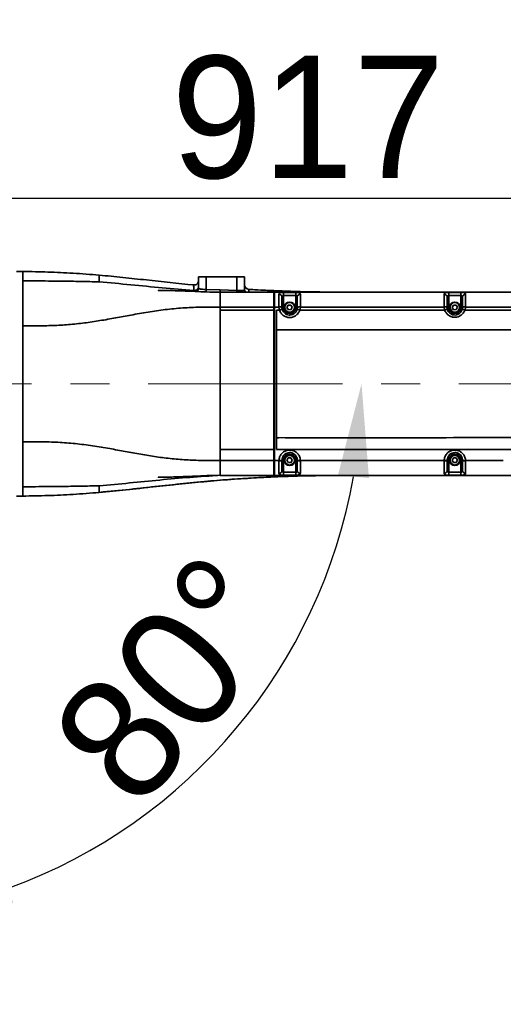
# Model space of a CAD drawing. Header units: millimetres. Extents: x 6316 to 18291, y -19059 to -9021.
# Tile 96 of 146: x 11014 to 11330, y -12199 to -11554. Entities that reach past the tile are written whole.
import ezdxf

# ---------------------------------------------------------------- set-up
doc = ezdxf.new("R2010")
doc.units = ezdxf.units.MM
doc.header["$LTSCALE"] = 10
doc.header["$PDSIZE"] = -1
doc.linetypes.add('CENTER', pattern=[50.8, 31.75, -6.35, 6.35, -6.35])
doc.linetypes.add('CENTERX2', pattern=[20.32, 12.7, -2.54, 2.54, -2.54])
doc.layers.get('Defpoints').update_dxf_attribs({"true_color": 0x5e5e5e})
doc.layers.add('2细线层', color=4, linetype='Continuous', lineweight=13)
doc.layers.add('中心线层', color=1, linetype='CENTER')
doc.dimstyles.new('ISO-25', dxfattribs={"dimscale": 20, "dimtxt": 4, "dimasz": 3.05, "dimexe": 3, "dimexo": 0.625, "dimtad": 1, "dimdec": 0, "dimtxsty": 'Standard', "dimcen": 2.5, "dimclrd": 1, "dimclre": 1, "dimclrt": 4, "dimadec": 1, "dimazin": 2, "dimtfac": 1, "dimtdec": 0, "dimtmove": 0, "dimatfit": 0, "dimfxl": 1, "dimarcsym": 0})

# ---------------------------------------------------------------- blocks, each defined once
blk = doc.blocks.new('*D148')
at = {"layer": 'Defpoints', "color": 0, "linetype": 'ByBlock', "lineweight": 20, "transparency": 16777216}
for p in [(11690.09, -11297.54), (11555.19, -11666.33), (10703.28, -11792.73), (11661.24, -11792.73), (11834.85, -11792.73)]:
    blk.add_point(p, dxfattribs=at)
at = {"layer": '中心线层', "color": 1, "linetype": 'ByBlock', "lineweight": -2, "transparency": 16777216}
for p, q in [((11547.15, -11656.76), (11303.84, -11366.79)), ((11847.35, -11792.73), (12217.27, -11792.73))]:
    blk.add_line(p, q, dxfattribs=at)
blk.add_arc((11661.24, -11792.73), 496.02, 7.05058, 122.94942, dxfattribs=at)
at = {"layer": '中心线层', "color": 1, "linetype": 'ByBlock', "lineweight": 20, "transparency": 16777216}
for points in [[(11397.5, -11384.66), (11385.41, -11368.31), (11342.41, -11412.75)], [(12163.66, -11731.22), (12143.37, -11732.47), (12157.27, -11792.73)]]:
    blk.add_solid(points, dxfattribs=at)
at = {"layer": '中心线层', "color": 4, "linetype": 'ByBlock', "lineweight": 20, "transparency": 16777216, "insert": (11970.28, -11339), "char_height": 80, "attachment_point": 5, "rotation": 325.7408}
blk.add_mtext('130°', dxfattribs=at)
blk = doc.blocks.new('*D149')
at = {"layer": 'Defpoints', "color": 0, "linetype": 'ByBlock', "lineweight": 20, "transparency": 16777216}
for p in [(10703.28, -11792.73), (11661.24, -11792.73), (11834.85, -11792.73), (11557.23, -11916.69), (11679.34, -12103.48)]:
    blk.add_point(p, dxfattribs=at)
at = {"layer": '中心线层', "color": 1, "linetype": 'ByBlock', "lineweight": -2, "transparency": 16777216}
for p, q in [((11847.35, -11792.73), (12032.53, -11792.73)), ((11549.19, -11926.26), (11422.59, -12077.15))]:
    blk.add_line(p, q, dxfattribs=at)
blk.add_arc((11661.24, -11792.73), 311.28, 241.24593, 348.75407, dxfattribs=at)
at = {"layer": '中心线层', "color": 1, "linetype": 'ByBlock', "lineweight": 20, "transparency": 16777216}
for points in [[(11956.43, -11852.44), (11976.67, -11854.43), (11972.53, -11792.73)], [(11505.76, -12074.02), (11517.24, -12057.23), (11461.16, -12031.18)]]:
    blk.add_solid(points, dxfattribs=at)
at = {"layer": '中心线层', "color": 4, "linetype": 'ByBlock', "lineweight": 20, "transparency": 16777216, "insert": (11770.42, -12026.86), "char_height": 80, "attachment_point": 5, "rotation": 25}
blk.add_mtext('130°', dxfattribs=at)
blk = doc.blocks.new('*D150')
at = {"layer": 'Defpoints', "color": 0, "linetype": 'ByBlock', "lineweight": 20, "transparency": 16777216}
for p in [(10744.24, -11962.73), (11168.74, -12426.7), (10744.24, -12742.73), (10744.24, -12742.73), (11011.02, -13475.69)]:
    blk.add_point(p, dxfattribs=at)
at = {"layer": '中心线层', "color": 1, "linetype": 'ByBlock', "lineweight": -2, "transparency": 16777216}
blk.add_arc((10744.24, -12742.73), 529.22, 296.60784, 83.39216, dxfattribs=at)
at = {"layer": '中心线层', "color": 1, "linetype": 'ByBlock', "lineweight": 20, "transparency": 16777216}
for points in [[(10804.56, -12227.17), (10805.73, -12206.88), (10744.24, -12213.51)], [(10985.29, -13225.23), (10977.25, -13206.56), (10925.25, -13240.03)]]:
    blk.add_solid(points, dxfattribs=at)
at = {"layer": '中心线层', "color": 4, "linetype": 'ByBlock', "lineweight": 20, "transparency": 16777216, "insert": (11159, -12976.83), "char_height": 80, "attachment_point": 5, "rotation": 60.55805}
blk.add_mtext('160°', dxfattribs=at)
blk = doc.blocks.new('*D152')
at = {"layer": 'Defpoints', "color": 0, "linetype": 'ByBlock', "lineweight": 20, "transparency": 16777216}
for p in [(10744.24, -11792.73), (11834.85, -11792.73), (10910.7, -11928.22), (11200.52, -11950.1), (11072.57, -12830.82)]:
    blk.add_point(p, dxfattribs=at)
at = {"layer": '中心线层', "color": 1, "linetype": 'ByBlock', "lineweight": -2, "transparency": 16777216}
blk.add_arc((10886.41, -11792.73), 351.33, 290.1276, 350.03955, dxfattribs=at)
at = {"layer": '中心线层', "color": 1, "linetype": 'ByBlock', "lineweight": 20, "transparency": 16777216}
for points in [[(11222.32, -11852.61), (11242.57, -11854.38), (11237.74, -11792.73)], [(11009.96, -12132.42), (11004.65, -12112.79), (10948.42, -12138.54)]]:
    blk.add_solid(points, dxfattribs=at)
at = {"layer": '中心线层', "color": 4, "linetype": 'ByBlock', "lineweight": 20, "transparency": 16777216, "insert": (11113.63, -11986.13), "char_height": 80, "attachment_point": 5, "rotation": 49.59638}
blk.add_mtext('80°', dxfattribs=at)
blk = doc.blocks.new('*D157')
at = {"layer": 'Defpoints', "color": 0, "linetype": 'ByBlock', "lineweight": 20, "transparency": 16777216}
for p in [(11661.11, -11671.18), (11661.11, -11792.73), (10744.24, -11962.73)]:
    blk.add_point(p, dxfattribs=at)
at = {"layer": '中心线层', "color": 1, "linetype": 'ByBlock', "lineweight": -2, "transparency": 16777216}
for p, q in [((10744.24, -11950.23), (10744.24, -11611.18)), ((11661.11, -11780.23), (11661.11, -11611.18)), ((10805.24, -11671.18), (11600.11, -11671.18))]:
    blk.add_line(p, q, dxfattribs=at)
at = {"layer": '中心线层', "color": 1, "linetype": 'ByBlock', "lineweight": 20, "transparency": 16777216}
for points in [[(10805.24, -11661.01), (10805.24, -11681.34), (10744.24, -11671.18)], [(11600.11, -11661.01), (11600.11, -11681.34), (11661.11, -11671.18)]]:
    blk.add_solid(points, dxfattribs=at)
at = {"layer": '中心线层', "color": 4, "linetype": 'ByBlock', "lineweight": 20, "transparency": 16777216, "insert": (11202.68, -11618.68), "char_height": 80, "attachment_point": 5}
blk.add_mtext('917', dxfattribs=at)

msp = doc.modelspace()

# ---------------------------------------------------------------- linework, layer by layer
at = {"color": 7, "linetype": 'Continuous', "lineweight": 35}
for p, q in [((11012.24, -11719.23), (11016.24, -11719.25)), ((11131.24, -11722.73), (11136.24, -11722.73)), ((11131.24, -11730.02), (11131.24, -11722.73)), ((11136.24, -11722.73), (11136.24, -11731.03)), ((11136.24, -11722.73), (11156.24, -11722.73)), ((11156.24, -11731.62), (11156.24, -11722.73)), ((11156.24, -11722.73), (11161.24, -11722.73)), ((11161.24, -11722.73), (11161.24, -11731.05)), ((11128.08, -11732.24), (11128.07, -11731.7)), ((11136.19, -11732.64), (11136.24, -11731.03)), ((11136.24, -11731.03), (11145.34, -11731.32)), ((11145.34, -11731.32), (11156.24, -11731.62)), ((11156.22, -11732.73), (11156.24, -11731.62)), ((11145.24, -11732.73), (11180.47, -11732.73)), ((11180.47, -11732.73), (11180.74, -11732.73)), ((11668.24, -11732.73), (11180.74, -11732.73)), ((11180.74, -11732.73), (11320.24, -11732.73)), ((11186.74, -11732.9), (11194.74, -11732.9)), ((11186.74, -11732.9), (11186.74, -11734.88)), ((11186.74, -11734.88), (11186.74, -11742.73)), ((11194.74, -11734.88), (11186.74, -11734.88)), ((11194.74, -11732.9), (11194.74, -11734.88)), ((11194.74, -11742.73), (11194.74, -11734.88)), ((11294.74, -11732.9), (11302.74, -11732.9)), ((11294.74, -11734.88), (11294.74, -11732.9)), ((11294.74, -11734.88), (11294.74, -11742.73)), ((11302.74, -11734.88), (11294.74, -11734.88)), ((11302.74, -11734.88), (11302.74, -11732.9)), ((11302.74, -11742.73), (11302.74, -11734.88)), ((11668.24, -11732.73), (11320.24, -11732.73)), ((11145.24, -11742.48), (11145.24, -11744.44)), ((11180.47, -11742.48), (11145.24, -11742.48)), ((11145.24, -11744.44), (11180.47, -11744.44)), ((11180.47, -11744.44), (11180.47, -11742.48)), ((11180.74, -11742.48), (11180.47, -11742.48)), ((11180.74, -11744.44), (11180.47, -11744.44)), ((11183.74, -11742.48), (11180.74, -11742.48)), ((11180.74, -11742.48), (11180.74, -11744.44)), ((11184.06, -11744.44), (11182.09, -11744.44)), ((11184.06, -11744.44), (11183.74, -11742.48)), ((11185.74, -11742.73), (11185.74, -11742.84)), ((11186.74, -11742.73), (11185.74, -11742.73)), ((11185.74, -11742.84), (11185.97, -11744.23)), ((11189.01, -11742.81), (11189.8, -11741.27)), ((11189.95, -11744.27), (11189.01, -11742.81)), ((11189.8, -11741.27), (11191.53, -11741.19)), ((11191.68, -11744.18), (11189.95, -11744.27)), ((11191.53, -11741.19), (11192.47, -11742.64)), ((11192.47, -11742.64), (11191.68, -11744.18)), ((11194.74, -11742.73), (11195.74, -11742.73)), ((11195.51, -11744.23), (11195.74, -11742.84)), ((11195.74, -11742.84), (11195.74, -11742.73)), ((11197.74, -11742.48), (11197.42, -11744.44)), ((11197.42, -11744.44), (11197.42, -11744.43)), ((11198.53, -11744.44), (11197.42, -11744.44)), ((11291.74, -11742.48), (11197.74, -11742.48)), ((11198.53, -11744.44), (11204.57, -11744.44)), ((11292.06, -11744.44), (11291.74, -11742.48)), ((11292.12, -11744.43), (11292.06, -11744.44)), ((11293.69, -11742.18), (11293.74, -11742.73)), ((11293.74, -11742.73), (11293.74, -11742.84)), ((11294.74, -11742.73), (11293.74, -11742.73)), ((11293.74, -11742.84), (11293.99, -11744.29)), ((11297.01, -11742.81), (11297.8, -11741.27)), ((11297.95, -11744.27), (11297.01, -11742.81)), ((11297.8, -11741.27), (11299.53, -11741.19)), ((11299.68, -11744.18), (11297.95, -11744.27)), ((11299.53, -11741.19), (11300.47, -11742.64)), ((11300.47, -11742.64), (11299.68, -11744.18)), ((11302.74, -11742.73), (11303.74, -11742.73)), ((11303.49, -11744.3), (11303.74, -11742.84)), ((11303.74, -11742.84), (11303.74, -11742.73)), ((11305.42, -11744.44), (11305.35, -11744.43)), ((11305.74, -11742.48), (11305.42, -11744.44)), ((11323.29, -11744.44), (11305.42, -11744.44)), ((11320.24, -11742.48), (11305.74, -11742.48)), ((11399.74, -11742.48), (11320.24, -11742.48)), ((11323.29, -11744.44), (11329.32, -11744.44)), ((11190.74, -11747.73), (11190.94, -11747.72)), ((11183.72, -11757.4), (11182.09, -11757.41)), ((11183.72, -11757.44), (11187.72, -11757.46)), ((11182.09, -11827.98), (11183.72, -11827.98)), ((11187.72, -11827.98), (11183.72, -11827.95)), ((11180.47, -11835.61), (11145.24, -11835.61)), ((11145.24, -11835.61), (11145.24, -11842.98)), ((11180.74, -11835.61), (11180.47, -11835.61)), ((11180.47, -11835.61), (11180.47, -11842.98)), ((11180.74, -11835.61), (11180.74, -11842.98)), ((11182.09, -11835.61), (11183.72, -11835.61)), ((11189.01, -11842.81), (11189.8, -11841.27)), ((11189.8, -11841.27), (11191.53, -11841.19)), ((11191.09, -11837.74), (11190.74, -11837.73)), ((11191.53, -11841.19), (11192.47, -11842.64)), ((11297.01, -11842.81), (11297.8, -11841.27)), ((11297.8, -11841.27), (11299.53, -11841.19)), ((11299.53, -11841.19), (11300.47, -11842.64)), ((11145.24, -11842.98), (11180.47, -11842.98)), ((11180.74, -11842.98), (11180.47, -11842.98)), ((11180.74, -11842.98), (11183.72, -11842.98)), ((11183.72, -11842.98), (11183.74, -11842.98)), ((11185.74, -11842.61), (11185.74, -11842.73)), ((11186.74, -11842.73), (11185.74, -11842.73)), ((11186.74, -11842.73), (11186.74, -11850.58)), ((11189.95, -11844.27), (11189.01, -11842.81)), ((11191.68, -11844.18), (11189.95, -11844.27)), ((11192.47, -11842.64), (11191.68, -11844.18)), ((11194.74, -11842.73), (11195.74, -11842.73)), ((11194.74, -11850.58), (11194.74, -11842.73)), ((11195.74, -11842.73), (11195.74, -11842.61)), ((11195.8, -11843.21), (11195.74, -11842.64)), ((11197.74, -11842.98), (11205.67, -11842.98)), ((11205.67, -11842.98), (11291.74, -11842.98)), ((11293.81, -11841.91), (11293.74, -11842.73)), ((11293.74, -11842.61), (11293.74, -11842.73)), ((11294.74, -11842.73), (11293.74, -11842.73)), ((11294.74, -11842.73), (11294.74, -11850.58)), ((11297.95, -11844.27), (11297.01, -11842.81)), ((11299.68, -11844.18), (11297.95, -11844.27)), ((11300.47, -11842.64), (11299.68, -11844.18)), ((11302.74, -11842.73), (11303.74, -11842.73)), ((11302.74, -11850.58), (11302.74, -11842.73)), ((11303.74, -11842.73), (11303.74, -11842.61)), ((11303.79, -11843.28), (11303.74, -11842.73)), ((11305.74, -11842.98), (11320.24, -11842.98)), ((11320.24, -11842.98), (11320.31, -11842.98)), ((11145.24, -11852.73), (11180.47, -11852.73)), ((11180.47, -11852.73), (11180.74, -11852.73)), ((11180.74, -11852.73), (11320.24, -11852.73)), ((11186.74, -11852.55), (11186.74, -11850.58)), ((11186.74, -11850.58), (11194.74, -11850.58)), ((11194.74, -11852.55), (11186.74, -11852.55)), ((11194.74, -11852.55), (11194.74, -11850.58)), ((11294.74, -11852.55), (11294.74, -11850.58)), ((11294.74, -11850.58), (11302.74, -11850.58)), ((11302.74, -11852.55), (11294.74, -11852.55)), ((11302.74, -11852.55), (11302.74, -11850.58)), ((11320.24, -11852.73), (11668.24, -11852.73)), ((11016.24, -11866.21), (11012.24, -11866.23))]:
    msp.add_line(p, q, dxfattribs=at)
at = {"color": 7, "linetype": 'Continuous', "lineweight": 35, "flags": 128}
for points in [[(11195.44, -11744.44), (11195.64, -11743.7), (11195.74, -11742.73)], [(11195.74, -11742.81), (11195.81, -11742.23), (11195.81, -11742.22)], [(11292.06, -11744.44), (11248.26, -11744.44), (11204.57, -11744.44)], [(11293.74, -11742.73), (11293.94, -11744.14), (11294.11, -11744.61)], [(11303.46, -11744.38), (11303.54, -11744.14), (11303.74, -11742.73)], [(11303.74, -11742.73), (11303.8, -11742.14), (11303.8, -11742.14)], [(11400.06, -11744.44), (11364.24, -11744.44), (11329.32, -11744.44)], [(11187.72, -11835.61), (11184.49, -11835.61), (11183.72, -11835.61)], [(11187.72, -11835.61), (11216.18, -11835.61), (11244.54, -11835.61), (11272.98, -11835.61), (11301.65, -11835.61), (11330.75, -11835.61), (11360.42, -11835.61), (11390.86, -11835.61), (11422.22, -11835.61), (11448.75, -11835.61), (11476.1, -11835.61), (11504.39, -11835.61), (11533.7, -11835.61), (11564.12, -11835.61), (11590.4, -11835.61), (11617.57, -11835.61), (11645.69, -11835.61), (11652.11, -11835.61)], [(11195.74, -11842.73), (11195.64, -11841.75), (11195.46, -11841.08)], [(11303.74, -11842.73), (11303.54, -11841.32), (11303.46, -11841.08)], [(11293.74, -11842.72), (11293.68, -11843.31), (11293.68, -11843.31)], [(11320.31, -11842.98), (11325.98, -11842.98), (11330.43, -11842.98)], [(11180.74, -11852.73), (11250.36, -11852.73), (11271.09, -11852.73), (11354.01, -11852.73), (11494.24, -11852.73), (11514.97, -11852.73), (11597.89, -11852.73), (11668.24, -11852.73)]]:
    msp.add_lwpolyline(points, dxfattribs=at)
at = {"color": 7, "linetype": 'Continuous', "lineweight": 35}
for centre, radius in [((11190.74, -11742.73), 3.5), ((11190.74, -11742.73), 3.15), ((11298.74, -11742.73), 3.5), ((11298.74, -11742.73), 3.15), ((11190.74, -11842.73), 3.5), ((11190.74, -11842.73), 3.15), ((11298.74, -11842.73), 3.5), ((11298.74, -11842.73), 3.15)]:
    msp.add_circle(centre, radius, dxfattribs=at)
for centre, radius, start, end in [((11128.24, -11725.07), 3, 264.47991, 0), ((11128.31, -11730.01), 2.94, 306.97298, 359.86753), ((11164.24, -11727.93), 3, 180, 266.52168), ((11164.16, -11731.04), 2.92, 180.06321, 216.01798), ((11183.86, -11736.07), 1.88, 4.20697, 93.66456), ((11197.62, -11736.07), 1.88, 86.33545, 175.79303), ((11291.86, -11736.07), 1.88, 4.20696, 93.66455), ((11305.62, -11736.07), 1.88, 86.33545, 175.79304), ((11184.22, -11745.06), 2.79, 56.95363, 99.88895), ((11184.28, -11745.21), 2.79, 58.35939, 101.09709), ((11190.74, -11742.73), 4, 180, 0), ((11197.26, -11745.06), 2.79, 80.11105, 123.04637), ((11197.2, -11745.21), 2.79, 78.90291, 121.64061), ((11292.22, -11745.06), 2.79, 56.95364, 99.88895), ((11292.28, -11745.21), 2.79, 58.35935, 101.09705), ((11298.74, -11742.73), 4, 180, 0), ((11305.26, -11745.06), 2.79, 80.11105, 123.04636), ((11305.2, -11745.21), 2.79, 78.90295, 121.64066), ((11190.74, -11842.73), 4, 0, 180), ((11298.74, -11842.73), 4, 0, 180), ((11184.22, -11840.39), 2.79, 260.11085, 303.04724), ((11197.26, -11840.39), 2.79, 236.95285, 279.88913), ((11292.28, -11840.24), 2.79, 258.90207, 301.6398), ((11292.22, -11840.39), 2.79, 260.111, 303.04657), ((11305.2, -11840.24), 2.79, 238.35985, 281.09756), ((11305.26, -11840.39), 2.79, 236.95352, 279.88898), ((11183.86, -11849.38), 1.88, 266.33495, 355.79243), ((11197.62, -11849.38), 1.88, 184.2075, 273.66492), ((11291.86, -11849.38), 1.88, 266.33534, 355.79294), ((11305.62, -11849.38), 1.88, 184.20698, 273.66453)]:
    msp.add_arc(centre, radius, start, end, dxfattribs=at)
for points, knots in [([(11016.24, -11719.25), (11016.24, -11719.28), (11016.24, -11719.35), (11016.24, -11719.89), (11016.24, -11720.78), (11016.24, -11722.36), (11016.24, -11724.18), (11016.24, -11725.37)], [0, 0, 0, 0, 0.167602, 0.335204, 0.506101, 0.676998, 1, 1, 1, 1]), ([(11066.24, -11721.63), (11060.54, -11721.18), (11049.38, -11720.29), (11032.7, -11719.51), (11021.73, -11719.33), (11016.24, -11719.25)], [0, 0, 0, 0, 0.3426, 0.671188, 1, 1, 1, 1]), ([(11016.24, -11725.37), (11016.24, -11726.43), (11016.24, -11728.55), (11016.24, -11731.33), (11016.24, -11732.73)], [0, 0, 0, 0, 0.500007, 1, 1, 1, 1]), ([(11016.25, -11725.37), (11019.05, -11725.38), (11024.64, -11725.4), (11033.01, -11725.46), (11042.84, -11725.56), (11053.94, -11725.73), (11062.2, -11725.92), (11066.24, -11726.01)], [0, 0, 0, 0, 0.167034, 0.333897, 0.50001, 0.755298, 1, 1, 1, 1]), ([(11066.24, -11726.01), (11066.24, -11725.14), (11066.24, -11723.4), (11066.24, -11721.92), (11066.24, -11721.73), (11066.24, -11721.63)], [0, 0, 0, 0, 0.333345, 0.666678, 1, 1, 1, 1]), ([(11127.96, -11728.05), (11117.67, -11726.99), (11102.24, -11725.39), (11081.69, -11723.08), (11071.39, -11722.11), (11066.24, -11721.63)], [0, 0, 0, 0, 0.500001, 0.750006, 1, 1, 1, 1]), ([(11066.24, -11726.01), (11073.12, -11726.63), (11086.87, -11727.87), (11107.47, -11730.01), (11121.21, -11731.13), (11128.07, -11731.7)], [0, 0, 0, 0, 0.3336084, 0.6670529, 1, 1, 1, 1]), ([(11145.25, -11732.83), (11143, -11732.81), (11138.1, -11732.76), (11131.02, -11732.33), (11124.25, -11732.08), (11118.54, -11731.89), (11114.28, -11731.76), (11111.27, -11731.68), (11109.26, -11731.64), (11107.64, -11731.61), (11106.4, -11731.59), (11105.55, -11731.6), (11105.05, -11731.63), (11104.78, -11731.66), (11104.79, -11731.69), (11104.8, -11731.7)], [0, 0, 0, 0, 0.152432, 0.331442, 0.486551, 0.618692, 0.728745, 0.786685, 0.836555, 0.878697, 0.913654, 0.942376, 0.966989, 0.989085, 1, 1, 1, 1]), ([(11128.07, -11731.7), (11128.07, -11731.7), (11128.06, -11731.11), (11128.01, -11729.81), (11127.97, -11728.36), (11127.96, -11728.16), (11127.96, -11728.05)], [0, 0, 0, 0, 0.000002, 0.241993, 0.618609, 1, 1, 1, 1]), ([(11131.24, -11730.02), (11131.27, -11730.12), (11131.33, -11730.37), (11131.93, -11730.63), (11133.06, -11730.81), (11134.56, -11730.93), (11135.68, -11731), (11136.24, -11731.03)], [0, 0, 0, 0, 0.145812, 0.360459, 0.573996, 0.787068, 1, 1, 1, 1]), ([(11145.29, -11732.85), (11145.3, -11732.73), (11145.31, -11732.29), (11145.33, -11731.72), (11145.34, -11731.32)], [0, 0, 0, 0, 0.285757, 1, 1, 1, 1]), ([(11156.24, -11731.62), (11156.81, -11731.64), (11157.93, -11731.68), (11159.43, -11731.71), (11160.56, -11731.65), (11161.16, -11731.42), (11161.22, -11731.15), (11161.24, -11731.05)], [0, 0, 0, 0, 0.212986, 0.425923, 0.638582, 0.850739, 1, 1, 1, 1]), ([(11161.24, -11730.72), (11161.28, -11731.11), (11161.36, -11731.86), (11161.84, -11732.44), (11162.07, -11732.73)], [0, 0, 0, 0, 0.517929, 1, 1, 1, 1]), ([(11219.33, -11732.73), (11215.41, -11732.7), (11204.24, -11732.61), (11185.81, -11732.09), (11171.31, -11731.31), (11164.06, -11730.93)], [0, 0, 0, 0, 0.212518, 0.606177, 1, 1, 1, 1]), ([(11164.06, -11730.93), (11164.06, -11730.96), (11164.07, -11731.04), (11164.1, -11731.55), (11164.15, -11732.45), (11164.17, -11732.73)], [0, 0, 0, 0, 0.272979, 0.770443, 1, 1, 1, 1]), ([(11214.39, -11732.73), (11213.22, -11732.71), (11207.03, -11732.65), (11195.55, -11732.37), (11179.94, -11731.85), (11169.36, -11731.26), (11164.07, -11730.96)], [0, 0, 0, 0, 0.069825, 0.368275, 0.684508, 1, 1, 1, 1]), ([(11016.24, -11732.73), (11016.24, -11734.24), (11016.24, -11737.28), (11016.24, -11742.6), (11016.24, -11748.38), (11016.24, -11752.62), (11016.24, -11754.74)], [0, 0, 0, 0, 0.25, 0.499996, 0.749994, 1, 1, 1, 1]), ([(11145.24, -11732.73), (11145.24, -11732.73), (11145.24, -11732.73), (11145.24, -11733.08), (11145.24, -11733.87), (11145.24, -11735.1), (11145.24, -11736.68), (11145.24, -11738.51), (11145.24, -11740.48), (11145.24, -11741.82), (11145.24, -11742.48)], [0, 0, 0, 0, 0.114958, 0.235799, 0.36432, 0.498103, 0.631917, 0.760779, 0.882829, 1, 1, 1, 1]), ([(11180.47, -11732.73), (11180.47, -11732.73), (11180.47, -11732.74), (11180.47, -11733.13), (11180.47, -11733.94), (11180.47, -11735.11), (11180.47, -11736.6), (11180.47, -11738.37), (11180.47, -11740.36), (11180.47, -11741.77), (11180.47, -11742.48)], [0, 0, 0, 0, 0.124417, 0.248046, 0.373526, 0.49843, 0.623899, 0.748902, 0.874323, 1, 1, 1, 1]), ([(11180.74, -11742.48), (11180.74, -11741.75), (11180.74, -11740.3), (11180.74, -11737.79), (11180.74, -11735.31), (11180.74, -11733.66), (11180.74, -11732.94), (11180.74, -11732.73), (11180.74, -11732.73), (11180.74, -11732.73)], [0, 0, 0, 0, 0.130543, 0.260418, 0.477005, 0.693105, 0.806116, 0.919271, 1, 1, 1, 1]), ([(11180.74, -11732.73), (11180.74, -11732.73), (11180.74, -11732.73), (11180.74, -11732.86), (11180.74, -11733.22), (11180.74, -11733.94), (11180.74, -11735.11), (11180.74, -11736.6), (11180.74, -11738.17), (11180.74, -11739.68), (11180.74, -11741.06), (11180.74, -11742), (11180.74, -11742.48)], [0, 0, 0, 0, 0.084052, 0.16639, 0.248104, 0.37355, 0.498418, 0.623852, 0.74882, 0.831713, 0.915127, 1, 1, 1, 1]), ([(11183.74, -11734.19), (11183.77, -11733.99), (11183.83, -11733.58), (11184.33, -11733.2), (11185.1, -11732.99), (11185.95, -11732.91), (11186.51, -11732.91), (11186.74, -11732.9)], [0, 0, 0, 0, 0.2447, 0.48373, 0.689156, 0.875746, 1, 1, 1, 1]), ([(11183.74, -11742.32), (11183.74, -11741.54), (11183.74, -11739.96), (11183.74, -11737.38), (11183.74, -11735.42), (11183.74, -11734.47), (11183.74, -11734.19)], [0, 0, 0, 0, 0.23327, 0.473882, 0.842985, 1, 1, 1, 1]), ([(11186.74, -11734.88), (11186.66, -11734.88), (11186.48, -11734.88), (11186.2, -11734.95), (11186.04, -11735.05), (11185.89, -11735.21), (11185.76, -11735.47), (11185.75, -11735.77), (11185.74, -11735.93)], [0, 0, 0, 0, 0.112914, 0.280458, 0.44997, 0.467403, 0.708543, 1, 1, 1, 1]), ([(11185.74, -11735.93), (11185.74, -11736.17), (11185.74, -11736.94), (11185.74, -11738.55), (11185.74, -11740.71), (11185.74, -11742.04), (11185.74, -11742.73)], [0, 0, 0, 0, 0.155821, 0.518754, 0.753973, 1, 1, 1, 1]), ([(11194.74, -11732.9), (11195.03, -11732.91), (11195.37, -11732.91), (11196, -11732.96), (11196.65, -11733.04), (11197.3, -11733.28), (11197.68, -11733.66), (11197.72, -11734.02), (11197.74, -11734.19)], [0, 0, 0, 0, 0.158624, 0.183747, 0.376039, 0.580707, 0.795252, 1, 1, 1, 1]), ([(11195.74, -11735.93), (11195.73, -11735.79), (11195.72, -11735.53), (11195.6, -11735.2), (11195.38, -11734.99), (11195.08, -11734.89), (11194.85, -11734.88), (11194.74, -11734.88)], [0, 0, 0, 0, 0.247237, 0.471409, 0.661308, 0.833608, 1, 1, 1, 1]), ([(11195.74, -11742.73), (11195.74, -11741.99), (11195.74, -11740.23), (11195.74, -11737.71), (11195.74, -11736.53), (11195.74, -11735.93)], [0, 0, 0, 0, 0.267287, 0.634226, 1, 1, 1, 1]), ([(11197.74, -11734.19), (11197.74, -11734.91), (11197.74, -11735.99), (11197.74, -11738.06), (11197.74, -11739.99), (11197.74, -11741.47), (11197.74, -11742.32)], [0, 0, 0, 0, 0.36876, 0.554691, 0.747011, 1, 1, 1, 1]), ([(11291.74, -11734.19), (11291.77, -11733.99), (11291.83, -11733.58), (11292.33, -11733.2), (11293.1, -11732.99), (11293.95, -11732.91), (11294.51, -11732.91), (11294.74, -11732.9)], [0, 0, 0, 0, 0.2447, 0.48373, 0.689156, 0.875746, 1, 1, 1, 1]), ([(11291.74, -11742.32), (11291.74, -11741.54), (11291.74, -11739.96), (11291.74, -11737.38), (11291.74, -11735.42), (11291.74, -11734.47), (11291.74, -11734.19)], [0, 0, 0, 0, 0.2332706, 0.4738825, 0.842985, 1, 1, 1, 1]), ([(11294.74, -11734.88), (11294.66, -11734.88), (11294.48, -11734.88), (11294.2, -11734.95), (11294.04, -11735.05), (11293.89, -11735.21), (11293.76, -11735.47), (11293.75, -11735.77), (11293.74, -11735.93)], [0, 0, 0, 0, 0.112914, 0.280458, 0.449971, 0.467403, 0.708543, 1, 1, 1, 1]), ([(11293.74, -11735.93), (11293.74, -11736.17), (11293.74, -11736.94), (11293.74, -11738.55), (11293.74, -11740.71), (11293.74, -11742.04), (11293.74, -11742.73)], [0, 0, 0, 0, 0.155821, 0.518754, 0.753972, 1, 1, 1, 1]), ([(11302.74, -11732.9), (11303.03, -11732.91), (11303.37, -11732.91), (11304, -11732.96), (11304.65, -11733.04), (11305.3, -11733.28), (11305.68, -11733.66), (11305.72, -11734.02), (11305.74, -11734.19)], [0, 0, 0, 0, 0.158624, 0.183747, 0.376039, 0.580707, 0.795252, 1, 1, 1, 1]), ([(11303.74, -11735.93), (11303.73, -11735.79), (11303.72, -11735.53), (11303.6, -11735.2), (11303.38, -11734.99), (11303.08, -11734.89), (11302.85, -11734.88), (11302.74, -11734.88)], [0, 0, 0, 0, 0.247237, 0.471409, 0.661308, 0.833608, 1, 1, 1, 1]), ([(11303.74, -11742.73), (11303.74, -11741.99), (11303.74, -11740.23), (11303.74, -11737.71), (11303.74, -11736.53), (11303.74, -11735.93)], [0, 0, 0, 0, 0.267288, 0.634227, 1, 1, 1, 1]), ([(11305.74, -11734.19), (11305.74, -11734.91), (11305.74, -11735.99), (11305.74, -11738.06), (11305.74, -11739.99), (11305.74, -11741.47), (11305.74, -11742.32)], [0, 0, 0, 0, 0.36876, 0.55469, 0.74701, 1, 1, 1, 1]), ([(11016.24, -11754.74), (11019.74, -11754.77), (11026.71, -11754.81), (11037.15, -11754.61), (11047.55, -11753.95), (11057.86, -11752.8), (11068.06, -11751.23), (11078.2, -11749.4), (11088.66, -11747.42), (11099.49, -11745.52), (11110.79, -11743.94), (11122.21, -11742.92), (11133.72, -11742.48), (11141.4, -11742.48), (11145.24, -11742.48)], [0, 0, 0, 0, 0.07925, 0.158211, 0.237156, 0.316701, 0.397261, 0.478728, 0.560523, 0.650001, 0.738363, 0.825719, 0.912752, 1, 1, 1, 1]), ([(11145.24, -11744.44), (11145.24, -11749.79), (11145.24, -11760.45), (11145.24, -11776.6), (11145.24, -11792.12), (11145.24, -11807.04), (11145.24, -11821.37), (11145.24, -11830.85), (11145.24, -11835.61)], [0, 0, 0, 0, 0.177945, 0.354347, 0.529972, 0.685924, 0.842421, 1, 1, 1, 1]), ([(11180.47, -11744.44), (11180.47, -11749.45), (11180.47, -11759.48), (11180.47, -11774.7), (11180.47, -11789.97), (11180.47, -11805.26), (11180.47, -11820.51), (11180.47, -11830.58), (11180.47, -11835.61)], [0, 0, 0, 0, 0.16667, 0.333334, 0.500009, 0.666669, 0.833344, 1, 1, 1, 1]), ([(11180.74, -11842.98), (11180.74, -11837.91), (11180.74, -11827.76), (11180.74, -11812.36), (11180.74, -11796.86), (11180.74, -11783.27), (11180.74, -11771.6), (11180.74, -11761.85), (11180.74, -11752.13), (11180.74, -11745.69), (11180.74, -11742.48)], [0, 0, 0, 0, 0.152781, 0.306146, 0.458934, 0.612348, 0.708955, 0.805562, 0.902781, 1, 1, 1, 1]), ([(11180.74, -11744.44), (11180.74, -11750.5), (11180.74, -11762.57), (11180.74, -11780.88), (11180.74, -11799.16), (11180.74, -11817.46), (11180.74, -11829.55), (11180.74, -11835.61)], [0, 0, 0, 0, 0.201456, 0.401062, 0.599936, 0.799207, 1, 1, 1, 1]), ([(11182.09, -11744.44), (11182.09, -11746.58), (11182.09, -11750.86), (11182.09, -11755.17), (11182.09, -11757.33)], [0, 0, 0, 0, 0.499982, 1, 1, 1, 1]), ([(11183.74, -11742.48), (11183.74, -11742.48), (11183.74, -11742.42), (11183.74, -11742.37), (11183.74, -11742.32)], [0, 0, 0, 0, 0.0003685, 1, 1, 1, 1]), ([(11197.42, -11744.44), (11197.42, -11744.44), (11197.29, -11744.84), (11196.83, -11745.96), (11195.61, -11747.56), (11193.65, -11748.88), (11191.36, -11749.48), (11188.98, -11749.29), (11186.78, -11748.3), (11185.03, -11746.63), (11184.3, -11745.19), (11184.06, -11744.44), (11184.06, -11744.44)], [0, 0, 0, 0, 0.000003, 0.073397, 0.205557, 0.336073, 0.466064, 0.596871, 0.729749, 0.864693, 0.999997, 1, 1, 1, 1]), ([(11185.97, -11744.23), (11186.19, -11744.75), (11186.63, -11745.79), (11187.92, -11746.96), (11189.48, -11747.66), (11191.18, -11747.8), (11192.82, -11747.38), (11194.22, -11746.44), (11195.1, -11745.31), (11195.4, -11744.51), (11195.51, -11744.23)], [0, 0, 0, 0, 0.135806, 0.270859, 0.403474, 0.533855, 0.663436, 0.793749, 0.926162, 1, 1, 1, 1]), ([(11195.51, -11744.23), (11195.51, -11744.22), (11195.52, -11744.2), (11195.58, -11744.15), (11195.76, -11744.12), (11196.2, -11744.15), (11196.77, -11744.25), (11197.2, -11744.37), (11197.42, -11744.43)], [0, 0, 0, 0, 0.046284, 0.107259, 0.330444, 0.55363, 0.776815, 1, 1, 1, 1]), ([(11197.74, -11742.32), (11197.74, -11742.37), (11197.74, -11742.42), (11197.74, -11742.48), (11197.74, -11742.48)], [0, 0, 0, 0, 0.999631, 1, 1, 1, 1]), ([(11291.74, -11742.48), (11291.74, -11742.48), (11291.74, -11742.42), (11291.74, -11742.37), (11291.74, -11742.32)], [0, 0, 0, 0, 0.000369, 1, 1, 1, 1]), ([(11292.12, -11744.43), (11292.33, -11744.37), (11292.76, -11744.25), (11293.32, -11744.16), (11293.75, -11744.15), (11293.94, -11744.21), (11293.98, -11744.27), (11293.99, -11744.29), (11293.99, -11744.29)], [0, 0, 0, 0, 0.227306, 0.45461, 0.681976, 0.909597, 0.990849, 1, 1, 1, 1]), ([(11292.12, -11744.44), (11292.12, -11744.44), (11292.12, -11744.43), (11292.12, -11744.43), (11292.12, -11744.43)], [0, 0, 0, 0, 0.006755, 1, 1, 1, 1]), ([(11305.35, -11744.44), (11305.35, -11744.44), (11305.3, -11744.57), (11304.95, -11745.49), (11303.97, -11747.03), (11302.12, -11748.44), (11300.02, -11749.18), (11297.83, -11749.27), (11295.61, -11748.61), (11293.72, -11747.26), (11292.64, -11745.74), (11292.22, -11744.74), (11292.12, -11744.44), (11292.12, -11744.44)], [0, 0, 0, 0, 0.000003, 0.025993, 0.173204, 0.313525, 0.420544, 0.549804, 0.678973, 0.809422, 0.943786, 0.999997, 1, 1, 1, 1]), ([(11293.99, -11744.29), (11294.08, -11744.52), (11294.36, -11745.25), (11295.16, -11746.34), (11296.51, -11747.3), (11298.1, -11747.78), (11299.66, -11747.72), (11301.17, -11747.19), (11302.49, -11746.19), (11303.2, -11745.09), (11303.44, -11744.42), (11303.49, -11744.3)], [0, 0, 0, 0, 0.061752, 0.195635, 0.324627, 0.451485, 0.577959, 0.682766, 0.820979, 0.9675, 1, 1, 1, 1]), ([(11305.35, -11744.43), (11305.14, -11744.37), (11304.71, -11744.25), (11304.15, -11744.16), (11303.72, -11744.15), (11303.54, -11744.22), (11303.49, -11744.28), (11303.49, -11744.3), (11303.49, -11744.3)], [0, 0, 0, 0, 0.228016, 0.456029, 0.684131, 0.912585, 0.9915, 1, 1, 1, 1]), ([(11305.35, -11744.43), (11305.35, -11744.43), (11305.35, -11744.43), (11305.35, -11744.44), (11305.35, -11744.44)], [0, 0, 0, 0, 0.994293, 1, 1, 1, 1]), ([(11305.74, -11742.32), (11305.74, -11742.37), (11305.74, -11742.42), (11305.74, -11742.48), (11305.74, -11742.48)], [0, 0, 0, 0, 0.999631, 1, 1, 1, 1]), ([(11016.24, -11754.74), (11016.24, -11757.66), (11016.24, -11763.49), (11016.24, -11772.96), (11016.24, -11782.75), (11016.24, -11792.73), (11016.24, -11802.71), (11016.24, -11812.49), (11016.24, -11821.96), (11016.24, -11827.79), (11016.24, -11830.71)], [0, 0, 0, 0, 0.125, 0.25, 0.375, 0.5, 0.625, 0.75, 0.875, 1, 1, 1, 1]), ([(11182.09, -11757.41), (11182.09, -11763.28), (11182.09, -11775), (11182.09, -11792.69), (11182.09, -11810.39), (11182.09, -11822.11), (11182.09, -11827.98)], [0, 0, 0, 0, 0.250659, 0.500005, 0.749349, 1, 1, 1, 1]), ([(11578.83, -11757.58), (11545.77, -11757.58), (11479.64, -11757.58), (11392.11, -11757.52), (11316.21, -11757.44), (11251.97, -11757.36), (11209.14, -11757.39), (11187.72, -11757.4)], [0, 0, 0, 0, 0.253594, 0.507199, 0.671472, 0.835742, 1, 1, 1, 1]), ([(11182.09, -11828.09), (11182.09, -11829.35), (11182.09, -11831.86), (11182.09, -11834.36), (11182.09, -11835.61)], [0, 0, 0, 0, 0.50011, 1, 1, 1, 1]), ([(11187.72, -11827.99), (11213.25, -11828), (11264.31, -11828.02), (11340.9, -11827.92), (11431.19, -11827.83), (11535.18, -11827.79), (11613.65, -11827.82), (11652.89, -11827.83)], [0, 0, 0, 0, 0.164642, 0.329298, 0.493953, 0.746981, 1, 1, 1, 1]), ([(11145.24, -11842.98), (11141.75, -11842.97), (11134.77, -11842.97), (11124.3, -11842.64), (11113.9, -11841.83), (11103.6, -11840.55), (11093.4, -11838.89), (11083.26, -11837.02), (11072.81, -11835.05), (11061.97, -11833.23), (11050.67, -11831.78), (11039.24, -11830.91), (11027.75, -11830.64), (11020.08, -11830.68), (11016.24, -11830.71)], [0, 0, 0, 0, 0.079328, 0.158461, 0.237745, 0.317741, 0.398709, 0.480385, 0.562107, 0.651218, 0.739081, 0.826022, 0.912841, 1, 1, 1, 1]), ([(11016.24, -11830.71), (11016.24, -11832.83), (11016.24, -11837.08), (11016.24, -11842.85), (11016.24, -11848.17), (11016.24, -11851.21), (11016.24, -11852.73)], [0, 0, 0, 0, 0.250006, 0.500004, 0.75, 1, 1, 1, 1]), ([(11183.74, -11842.98), (11183.84, -11842.18), (11184.03, -11840.58), (11185.32, -11838.47), (11187.17, -11836.9), (11189.43, -11836.07), (11191.81, -11836.03), (11194.06, -11836.77), (11195.94, -11838.21), (11197.25, -11840.2), (11197.69, -11841.89), (11197.73, -11842.83), (11197.74, -11842.98)], [0, 0, 0, 0, 0.1119, 0.223665, 0.333783, 0.441696, 0.548085, 0.65401, 0.760563, 0.868648, 0.978781, 1, 1, 1, 1]), ([(11195.74, -11842.61), (11195.73, -11842.51), (11195.71, -11841.84), (11195.39, -11840.65), (11194.45, -11839.24), (11193.11, -11838.22), (11191.51, -11837.69), (11189.81, -11837.72), (11188.19, -11838.31), (11186.86, -11839.42), (11185.95, -11840.92), (11185.81, -11842.05), (11185.74, -11842.61)], [0, 0, 0, 0, 0.021361, 0.132053, 0.240301, 0.346655, 0.452147, 0.558024, 0.665512, 0.775469, 0.887468, 1, 1, 1, 1]), ([(11291.74, -11842.98), (11291.84, -11842.18), (11292.03, -11840.58), (11293.32, -11838.47), (11295.17, -11836.9), (11297.43, -11836.07), (11299.81, -11836.03), (11302.06, -11836.77), (11303.93, -11838.21), (11305.25, -11840.2), (11305.69, -11841.89), (11305.73, -11842.83), (11305.74, -11842.98)], [0, 0, 0, 0, 0.111897, 0.223658, 0.333773, 0.441682, 0.548068, 0.65399, 0.760539, 0.868621, 0.97875, 1, 1, 1, 1]), ([(11303.74, -11842.61), (11303.73, -11842.51), (11303.71, -11841.84), (11303.39, -11840.65), (11302.45, -11839.24), (11301.11, -11838.22), (11299.51, -11837.69), (11297.81, -11837.72), (11296.19, -11838.31), (11294.86, -11839.42), (11293.95, -11840.92), (11293.81, -11842.05), (11293.74, -11842.61)], [0, 0, 0, 0, 0.021392, 0.132081, 0.240325, 0.346675, 0.452164, 0.558037, 0.665522, 0.775475, 0.887471, 1, 1, 1, 1]), ([(11145.24, -11842.98), (11145.24, -11843.63), (11145.24, -11844.98), (11145.24, -11846.94), (11145.24, -11848.77), (11145.24, -11850.35), (11145.24, -11851.58), (11145.24, -11852.37), (11145.24, -11852.72), (11145.24, -11852.72), (11145.24, -11852.73)], [0, 0, 0, 0, 0.117169, 0.239219, 0.368084, 0.501899, 0.635685, 0.764205, 0.885044, 1, 1, 1, 1]), ([(11180.47, -11842.98), (11180.47, -11843.68), (11180.47, -11845.09), (11180.47, -11847.09), (11180.47, -11848.86), (11180.47, -11850.34), (11180.47, -11851.51), (11180.47, -11852.34), (11180.47, -11852.55), (11180.47, -11852.65)], [0, 0, 0, 0, 0.143535, 0.2867774, 0.429544, 0.5728414, 0.715493, 0.8588043, 1, 1, 1, 1]), ([(11180.74, -11852.73), (11180.74, -11852.7), (11180.74, -11852.65), (11180.74, -11851.89), (11180.74, -11850.37), (11180.74, -11848.51), (11180.74, -11846.92), (11180.74, -11845.2), (11180.74, -11843.87), (11180.74, -11843.13), (11180.74, -11842.98)], [0, 0, 0, 0, 0.154886, 0.308822, 0.533747, 0.646797, 0.759775, 0.866101, 0.972722, 1, 1, 1, 1]), ([(11180.74, -11842.98), (11180.74, -11843.45), (11180.74, -11844.4), (11180.74, -11845.77), (11180.74, -11847.29), (11180.74, -11848.86), (11180.74, -11850.34), (11180.74, -11851.51), (11180.74, -11852.23), (11180.74, -11852.59), (11180.74, -11852.72), (11180.74, -11852.73), (11180.74, -11852.73)], [0, 0, 0, 0, 0.084845, 0.168259, 0.251179, 0.376148, 0.501582, 0.62645, 0.751896, 0.833583, 0.915921, 1, 1, 1, 1]), ([(11183.74, -11843.14), (11183.74, -11843.08), (11183.74, -11843.03), (11183.74, -11842.98), (11183.74, -11842.98)], [0, 0, 0, 0, 0.999633, 1, 1, 1, 1]), ([(11183.74, -11851.26), (11183.74, -11850.54), (11183.74, -11849.46), (11183.74, -11847.39), (11183.74, -11845.46), (11183.74, -11843.98), (11183.74, -11843.14)], [0, 0, 0, 0, 0.368799, 0.554748, 0.747087, 1, 1, 1, 1]), ([(11185.74, -11842.73), (11185.74, -11843.46), (11185.74, -11845.22), (11185.74, -11847.74), (11185.74, -11848.93), (11185.74, -11849.52)], [0, 0, 0, 0, 0.267204, 0.634184, 1, 1, 1, 1]), ([(11195.74, -11849.52), (11195.74, -11849.29), (11195.74, -11848.51), (11195.74, -11846.91), (11195.74, -11844.74), (11195.74, -11843.41), (11195.74, -11842.73)], [0, 0, 0, 0, 0.155875, 0.518838, 0.754018, 1, 1, 1, 1]), ([(11197.74, -11842.98), (11197.74, -11842.98), (11197.74, -11843.03), (11197.74, -11843.08), (11197.74, -11843.14)], [0, 0, 0, 0, 0.0003676, 1, 1, 1, 1]), ([(11197.74, -11843.14), (11197.74, -11843.91), (11197.74, -11845.49), (11197.74, -11848.08), (11197.74, -11850.04), (11197.74, -11850.98), (11197.74, -11851.26)], [0, 0, 0, 0, 0.233232, 0.473801, 0.842932, 1, 1, 1, 1]), ([(11291.74, -11843.14), (11291.74, -11843.08), (11291.74, -11843.03), (11291.74, -11842.98), (11291.74, -11842.98)], [0, 0, 0, 0, 0.9996317, 1, 1, 1, 1]), ([(11291.74, -11851.26), (11291.74, -11850.54), (11291.74, -11849.46), (11291.74, -11847.39), (11291.74, -11845.46), (11291.74, -11843.98), (11291.74, -11843.14)], [0, 0, 0, 0, 0.368768, 0.554702, 0.747026, 1, 1, 1, 1]), ([(11293.74, -11842.73), (11293.74, -11843.47), (11293.74, -11845.22), (11293.74, -11847.74), (11293.74, -11848.93), (11293.74, -11849.52)], [0, 0, 0, 0, 0.267271, 0.634218, 1, 1, 1, 1]), ([(11303.74, -11849.52), (11303.74, -11849.29), (11303.74, -11848.51), (11303.74, -11846.91), (11303.74, -11844.74), (11303.74, -11843.41), (11303.74, -11842.73)], [0, 0, 0, 0, 0.155872, 0.518803, 0.753999, 1, 1, 1, 1]), ([(11305.74, -11842.98), (11305.74, -11842.98), (11305.74, -11843.03), (11305.74, -11843.08), (11305.74, -11843.14)], [0, 0, 0, 0, 0.000368, 1, 1, 1, 1]), ([(11305.74, -11843.14), (11305.74, -11843.91), (11305.74, -11845.49), (11305.74, -11848.08), (11305.74, -11850.04), (11305.74, -11850.98), (11305.74, -11851.26)], [0, 0, 0, 0, 0.233247, 0.473832, 0.842934, 1, 1, 1, 1]), ([(11016.24, -11852.73), (11016.24, -11854.12), (11016.24, -11856.9), (11016.24, -11859.02), (11016.24, -11860.08)], [0, 0, 0, 0, 0.4999933, 1, 1, 1, 1]), ([(11145.24, -11852.62), (11138.67, -11853.04), (11125.52, -11853.86), (11105.76, -11855.64), (11086.01, -11857.66), (11072.84, -11858.85), (11066.24, -11859.44)], [0, 0, 0, 0, 0.249731, 0.499543, 0.749724, 1, 1, 1, 1]), ([(11066.24, -11863.76), (11072.9, -11863.12), (11085.83, -11861.88), (11104.64, -11859.74), (11122.34, -11857.86), (11138.93, -11856.3), (11154.39, -11855.08), (11168.51, -11854.19), (11181.3, -11853.58), (11192.83, -11853.16), (11203.39, -11852.89), (11210.09, -11852.78), (11213.29, -11852.73)], [0, 0, 0, 0, 0.135879, 0.264257, 0.384923, 0.497813, 0.602959, 0.700425, 0.785348, 0.863547, 0.935053, 1, 1, 1, 1]), ([(11066.24, -11863.83), (11072.12, -11863.27), (11083.89, -11862.15), (11107.37, -11859.49), (11136.74, -11856.37), (11172.11, -11853.87), (11199.67, -11852.87), (11215.41, -11852.76), (11219.33, -11852.73)], [0, 0, 0, 0, 0.115394, 0.230794, 0.461578, 0.692375, 0.923473, 1, 1, 1, 1]), ([(11104.73, -11853.77), (11104.73, -11853.78), (11104.71, -11853.81), (11104.99, -11853.84), (11105.5, -11853.87), (11106.49, -11853.87), (11108.17, -11853.85), (11110.61, -11853.79), (11114.02, -11853.7), (11118.53, -11853.57), (11124.25, -11853.37), (11131.02, -11853.12), (11138.1, -11852.69), (11143, -11852.65), (11145.25, -11852.62)], [0, 0, 0, 0, 0.01104, 0.032884, 0.057237, 0.085785, 0.133852, 0.19515, 0.270661, 0.380829, 0.513088, 0.668305, 0.847404, 1, 1, 1, 1]), ([(11186.74, -11852.55), (11186.51, -11852.55), (11185.95, -11852.54), (11185.1, -11852.46), (11184.33, -11852.25), (11183.83, -11851.87), (11183.77, -11851.47), (11183.74, -11851.26)], [0, 0, 0, 0, 0.124249, 0.310837, 0.516262, 0.755297, 1, 1, 1, 1]), ([(11185.74, -11849.52), (11185.75, -11849.68), (11185.76, -11849.98), (11185.92, -11850.31), (11186.1, -11850.44), (11186.28, -11850.52), (11186.48, -11850.57), (11186.66, -11850.57), (11186.74, -11850.58)], [0, 0, 0, 0, 0.291383, 0.53246, 0.685452, 0.719635, 0.887126, 1, 1, 1, 1]), ([(11194.74, -11850.58), (11194.85, -11850.57), (11195.08, -11850.56), (11195.38, -11850.46), (11195.6, -11850.25), (11195.72, -11849.92), (11195.73, -11849.66), (11195.74, -11849.52)], [0, 0, 0, 0, 0.166387, 0.338683, 0.528579, 0.752751, 1, 1, 1, 1]), ([(11197.74, -11851.26), (11197.72, -11851.44), (11197.68, -11851.79), (11197.3, -11852.17), (11196.65, -11852.41), (11195.8, -11852.52), (11195.13, -11852.55), (11194.79, -11852.55), (11194.74, -11852.55)], [0, 0, 0, 0, 0.204739, 0.419264, 0.623914, 0.81619, 0.970221, 1, 1, 1, 1]), ([(11294.74, -11852.55), (11294.51, -11852.55), (11293.95, -11852.54), (11293.1, -11852.46), (11292.33, -11852.25), (11291.83, -11851.87), (11291.77, -11851.47), (11291.74, -11851.26)], [0, 0, 0, 0, 0.124254, 0.310843, 0.516269, 0.755299, 1, 1, 1, 1]), ([(11293.74, -11849.52), (11293.75, -11849.68), (11293.76, -11849.98), (11293.92, -11850.31), (11294.1, -11850.44), (11294.28, -11850.52), (11294.48, -11850.57), (11294.66, -11850.57), (11294.74, -11850.58)], [0, 0, 0, 0, 0.291375, 0.532447, 0.685444, 0.719623, 0.887119, 1, 1, 1, 1]), ([(11302.74, -11850.58), (11302.85, -11850.57), (11303.08, -11850.56), (11303.38, -11850.46), (11303.6, -11850.25), (11303.72, -11849.92), (11303.73, -11849.66), (11303.74, -11849.52)], [0, 0, 0, 0, 0.166392, 0.338692, 0.528591, 0.752763, 1, 1, 1, 1]), ([(11305.74, -11851.26), (11305.72, -11851.44), (11305.68, -11851.79), (11305.3, -11852.17), (11304.65, -11852.41), (11303.8, -11852.52), (11303.13, -11852.55), (11302.79, -11852.55), (11302.74, -11852.55)], [0, 0, 0, 0, 0.2047322, 0.4192595, 0.6239107, 0.8161879, 0.9702224, 1, 1, 1, 1]), ([(11016.24, -11860.08), (11016.24, -11861.27), (11016.24, -11863.08), (11016.24, -11864.65), (11016.24, -11865.54), (11016.24, -11866.1), (11016.24, -11866.17), (11016.24, -11866.21)], [0, 0, 0, 0, 0.323002, 0.490605, 0.658207, 0.829104, 1, 1, 1, 1]), ([(11066.24, -11859.44), (11062.2, -11859.54), (11053.94, -11859.73), (11042.84, -11859.89), (11033.01, -11860), (11024.64, -11860.05), (11019.05, -11860.07), (11016.25, -11860.08)], [0, 0, 0, 0, 0.244702, 0.49999, 0.666103, 0.832966, 1, 1, 1, 1]), ([(11066.24, -11863.65), (11066.24, -11863.57), (11066.24, -11863.39), (11066.24, -11862.04), (11066.24, -11860.31), (11066.24, -11859.44)], [0, 0, 0, 0, 0.240572, 0.620279, 1, 1, 1, 1]), ([(11016.24, -11866.21), (11021.73, -11866.12), (11032.7, -11865.95), (11049.37, -11865.16), (11060.54, -11864.28), (11066.24, -11863.83)], [0, 0, 0, 0, 0.328588, 0.6574, 1, 1, 1, 1])]:
    msp.add_open_spline(points, degree=3, knots=knots, dxfattribs=at)
for points in [[(11128.07, -11731.7), (11128.28, -11731.7), (11128.69, -11731.7), (11129.28, -11731.54), (11129.83, -11731.29), (11130.32, -11730.93), (11130.72, -11730.49), (11131.02, -11729.97), (11131.21, -11729.41), (11131.23, -11729.03), (11131.24, -11728.83)], [(11185.97, -11744.23), (11185.93, -11744.19), (11185.85, -11744.12), (11185.4, -11744.13), (11184.79, -11744.23), (11184.3, -11744.37), (11184.06, -11744.44)], [(11185.74, -11842.61), (11185.71, -11842.67), (11185.65, -11842.77), (11185.19, -11842.9), (11184.53, -11842.98), (11184, -11842.98), (11183.74, -11842.98)], [(11195.74, -11842.61), (11195.77, -11842.67), (11195.83, -11842.77), (11196.29, -11842.9), (11196.95, -11842.98), (11197.48, -11842.98), (11197.74, -11842.98)]]:
    msp.add_open_spline(points, degree=3, dxfattribs=at)
at = {"layer": '2细线层'}
msp.add_arc((10744.24, -12742.73), 1712.62, 290, 188, dxfattribs=at)
at = {"layer": '中心线层', "color": 2, "linetype": 'CENTERX2', "lineweight": 18}
msp.add_line((11834.85, -11792.73), (10744.24, -11792.73), dxfattribs=at)

# ---------------------------------------------------------------- dimensions: what is measured, and where the dimension line sits
at = {"layer": '中心线层', "color": 1, "linetype": 'ByBlock', "lineweight": 20}
for base, line1, line2, picture, middle in [((11690.09, -11297.54), ((11661.24, -11792.73), (11555.19, -11666.33)), ((11834.85, -11792.73), (10703.28, -11792.73)), '*D148', (11940.47, -11382.76)), ((11168.74, -12426.7), ((10744.24, -12742.73), (11011.02, -13475.69)), ((10744.24, -12742.73), (10744.24, -11962.73)), '*D150', (11205.12, -13002.86))]:
    dim = msp.add_angular_dim_2l(base=base, line1=line1, line2=line2, dimstyle='ISO-25', dxfattribs=at)
    dim.commit()
    dim.dimension.update_dxf_attribs({"geometry": picture, "text_midpoint": middle, "dimtype": 162})
dim = msp.add_linear_dim(base=(11661.11, -11671.18), p1=(10744.24, -11962.73), p2=(11661.11, -11792.73), dimstyle='ISO-25', dxfattribs=at)
dim.commit()
dim.dimension.update_dxf_attribs({"geometry": '*D157', "text_midpoint": (11202.68, -11618.68)})
dim = msp.add_angular_dim_2l(base=(11679.34, -12103.48), line1=((11834.85, -11792.73), (10703.28, -11792.73)), line2=((11661.24, -11792.73), (11557.23, -11916.69)), dimstyle='ISO-25', dxfattribs=at)
dim.commit()
dim.dimension.update_dxf_attribs({"geometry": '*D149', "text_midpoint": (11770.42, -12026.86)})
dim = msp.add_angular_dim_2l(base=(11200.52, -11950.1), line1=((11834.85, -11792.73), (10744.24, -11792.73)), line2=((10910.7, -11928.22), (11072.57, -12830.82)), dimstyle='ISO-25', override={"dimadec": 0}, dxfattribs=at)
dim.commit()
dim.dimension.update_dxf_attribs({"geometry": '*D152', "text_midpoint": (11153.95, -12020.45), "dimtype": 162})

doc.saveas('drawing.dxf')
